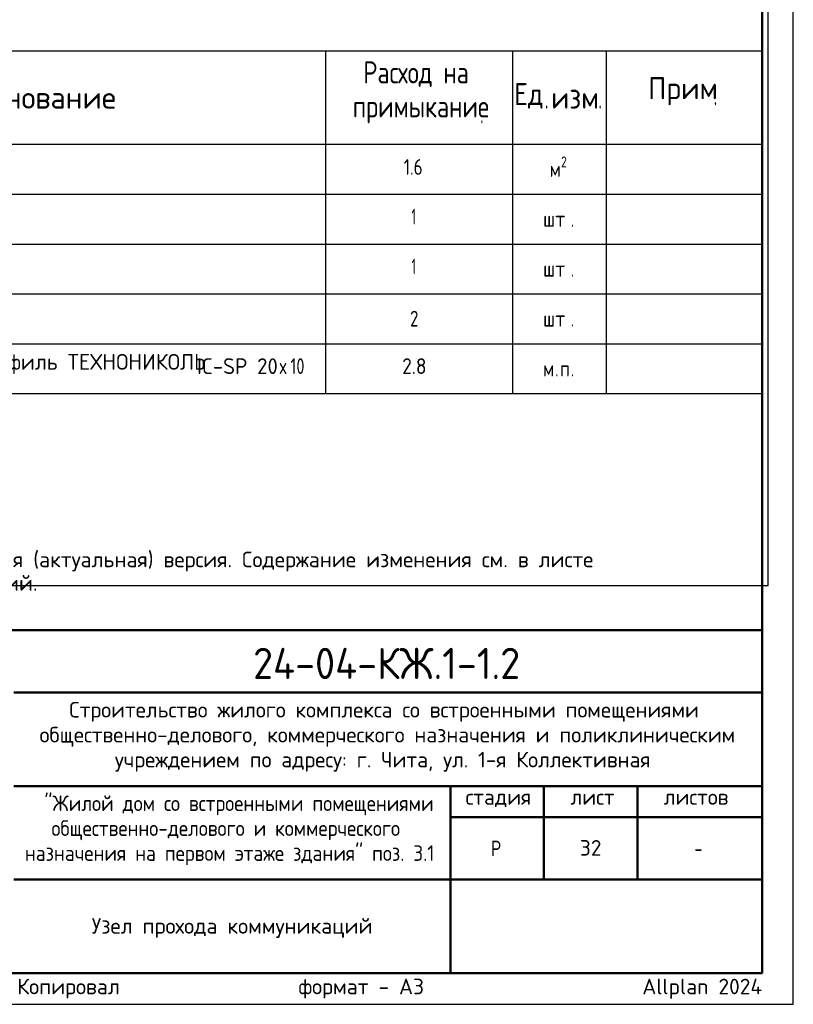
# Model space of a CAD drawing. Header units: millimetres. Extents: x 0 to 21000, y 0 to 29700.
# Tile 2 of 12: x 8593 to 21000, y 0 to 15797. Entities that reach past the tile are written whole.
import ezdxf

# ---------------------------------------------------------------- set-up
doc = ezdxf.new("R2010")
doc.units = ezdxf.units.MM
for name, color, linetype, lineweight in [('Standard', 7, 'Continuous', 25), ('Надписи', 7, 'Continuous', 25), ('Общий02', 7, 'Continuous', 18)]:
    doc.layers.add(name, color=color, linetype=linetype, lineweight=lineweight)
doc.styles.add('ISOCPEUR', font='txt')

msp = doc.modelspace()

# ---------------------------------------------------------------- linework, layer by layer
at = {"layer": 'Standard', "color": 7, "linetype": 'Continuous', "lineweight": 50, "transparency": 33554687}
for p, q in [((2000, 6000), (20500, 6000)), ((8500, 5000), (20500, 5000)), ((8500, 3500), (20500, 3500)), ((15500, 2000), (15500, 3500)), ((17000, 2000), (17000, 3500)), ((18500, 2000), (18500, 3500)), ((15500, 3000), (20500, 3000)), ((8500, 2000), (20500, 2000)), ((15500, 500), (15500, 2000)), ((15500, 500), (15500, 2000))]:
    msp.add_line(p, q, dxfattribs=at)
at = {"layer": 'Standard', "color": 7, "linetype": 'Continuous', "lineweight": 25, "transparency": 33554687}
for p, q in [((20500, 500), (20500, 6000)), ((2000, 500), (20500, 500)), ((2000, 500), (20500, 500)), ((2000, 500), (20500, 500))]:
    msp.add_line(p, q, dxfattribs=at)
msp.add_lwpolyline([(0, 0), (21000, 0), (21000, 29700), (0, 29700), (0, 0)], close=True, dxfattribs=at)
for points in [[(1051, 29110), (1051, 6721), (20597, 6721), (20597, 29110), (1051, 29110)], [(20500, 6000), (2000, 6000), (2000, 500), (20500, 500), (20500, 6000)]]:
    msp.add_lwpolyline(points, dxfattribs=at)
at = {"layer": 'Standard', "color": 7, "linetype": 'Continuous', "lineweight": 50, "transparency": 33554687}
msp.add_lwpolyline([(2000, 29200), (20500, 29200), (20500, 500), (2000, 500), (2000, 29200)], close=True, dxfattribs=at)
at = {"layer": 'Общий02', "color": 7, "linetype": 'Continuous', "lineweight": -3, "transparency": 33554687}
for p, q in [((2000, 15297), (20495, 15297)), ((13497, 15297), (13497, 9798)), ((16499, 15297), (16499, 9798)), ((17997, 15297), (17997, 9798)), ((20495, 15297), (20495, 9798)), ((2000, 13799), (20495, 13799)), ((2000, 12999), (20495, 12999)), ((2000, 12198), (20495, 12198)), ((2000, 11398), (20495, 11398)), ((2000, 10598), (20495, 10598)), ((2000, 9798), (20495, 9798))]:
    msp.add_line(p, q, dxfattribs=at)

# ---------------------------------------------------------------- texts
at = {"layer": 'Standard', "color": 7, "linetype": 'Continuous', "lineweight": 13, "transparency": 33554687, "insert": (3000, 7262), "char_height": 250, "width": 14966.88, "attachment_point": 1, "line_spacing_factor": 0.903614}
msp.add_mtext('\\A1;{\\fISOCPEUR|i0|b0;\\H250.000000;\\W1.000000;\\C7;На листе представлена замененная (актуальная) версия. Содержание изменения см. в листе}\\P{\\fISOCPEUR|i0|b0;\\H250.000000;\\W1.000000;\\C7;разрешения на внесение изменений.}\\P', dxfattribs=at)
at = {"layer": 'Standard', "color": 7, "linetype": 'Continuous', "lineweight": 50, "transparency": 33554687, "insert": (12335, 5218), "char_height": 500, "width": 4831.97, "attachment_point": 7, "style": 'ISOCPEUR'}
msp.add_mtext('\\W0.94;24-04-КЖ.1-1.2', dxfattribs=at)
at = {"layer": 'Standard', "color": 7, "linetype": 'Continuous', "lineweight": 25, "transparency": 33554687, "char_height": 250, "style": 'ISOCPEUR'}
for s, insert, width, attachment_point in [('\\W0.99;Строительство жилого комплекса со встроенными помещениями', (9388, 4533), 10343.94, 7), ('\\W0.99;общественно-делового, коммерческого назначения и поликлиническим', (8912, 4133), 11292.27, 7), ('\\W0.99;учреждением по адресу: г. Чита, ул. 1-я Коллективная', (10119, 3733), 8881.18, 7), ('\\W0.90;"Жилой дом со встроенными помещениями', (8989, 3033), 6132.51, 7), ('\\W0.90;общественно-делового и коммерческого', (9102, 2633), 5904.55, 7), ('\\W0.99;стадия    лист     листов', (15743, 3162), 4372.59, 7), ('\\W0.90;назначения на первом этаже здания" поз. 3.1', (8676, 2233), 6756.08, 7), ('\\W0.80;Р', (16150, 2375), 299.87, 7), ('\\W0.78;-', (19412, 2375), 272.01, 7), ('\\A1;{\\fISOCPEUR|i0|b0;\\H250.000000;\\W1.000000;\\C7;Узел прохода коммуникаций}\\P', (12000, 1383), 4586.11, 2)]:
    msp.add_mtext(s, dxfattribs=dict(at, insert=insert, width=width, attachment_point=attachment_point))
at = {"layer": 'Standard', "color": 8, "linetype": 'Continuous', "lineweight": 13, "transparency": 33554687, "insert": (20500, 248), "char_height": 250, "width": 11749.46, "attachment_point": 6, "style": 'ISOCPEUR'}
msp.add_mtext('\\A1;{\\fISOCPEUR|i0|b0;\\H250.000000;\\W1.000000;\\C8;Копировал                  формат - А3                      Allplan 2024}\\P', dxfattribs=at)
at = {"layer": 'Надписи', "color": 7, "linetype": 'Continuous', "lineweight": 13, "transparency": 33554687, "insert": (17750, 2510), "char_height": 250, "width": 459.38, "attachment_point": 5, "style": 'ISOCPEUR'}
msp.add_mtext('\\A1;{\\fISOCPEUR|i0|b0;\\H250.000000;\\W1.000000;\\C7;32}\\P', dxfattribs=at)
at = {"layer": 'Общий02', "color": 7, "linetype": 'Continuous', "lineweight": 35, "transparency": 33554687, "char_height": 354, "attachment_point": 7, "style": 'ISOCPEUR'}
for s, insert, width in [('\\W0.78;Расход на', (14103, 14718), 1948.41), ('\\W0.98;Наименование', (6957, 14370), 3286.05), ('\\W0.87;Ед', (16520, 14370), 649.95), ('\\W0.94;Прим', (18671, 14425), 1227.17), ('\\W0.91;изм', (17117, 14370), 922.36), ('\\W0.78;примыкание', (13934, 14133), 2203.14), ('\\W0.60;.', (17012, 14370), 212.13), ('\\W0.60;.', (17871, 14370), 212.15), ('\\W0.60;.', (19721, 14425), 212.15), ('\\W0.48;.', (15979, 14133), 169.67)]:
    msp.add_mtext(s, dxfattribs=dict(at, insert=insert, width=width))
at = {"layer": 'Общий02', "color": 7, "linetype": 'Continuous', "lineweight": 18, "transparency": 33554687, "insert": (17274, 13426), "char_height": 177, "width": 192.58, "attachment_point": 7, "style": 'ISOCPEUR'}
msp.add_mtext('\\W0.78;2', dxfattribs=at)
at = {"layer": 'Общий02', "color": 7, "linetype": 'Continuous', "lineweight": 25, "transparency": 33554687, "attachment_point": 7, "style": 'ISOCPEUR'}
for s, insert, char_height, width in [('\\W0.79;1.6', (14752, 13308), 252.9, 478.8), ('\\W0.80;м', (17092, 13274), 252.9, 303.3), ('\\W0.56;1', (14878, 12512), 252.9, 196.67), ('\\W0.90;шт', (16986, 12474), 252.9, 568.82), ('\\W0.60;.', (17435, 12474), 252.9, 151.53), ('\\W0.56;1', (14878, 11712), 252.9, 196.67), ('\\W0.90;шт', (16986, 11674), 252.9, 568.82), ('\\W0.60;.', (17435, 11674), 252.9, 151.53), ('\\W0.78;2', (14853, 10874), 252.9, 275.11), ('\\W0.90;шт', (16986, 10874), 252.9, 568.82), ('\\W0.60;.', (17435, 10874), 252.9, 151.53), ('\\W0.99;Набухающий полимерный профиль ТЕХНОНИКОЛЬ ', (3626, 10112), 252.86, 8023.25), ('\\W0.96;IC-SP 20', (11436, 10112), 252.86, 1461.11), ('\\W0.78;х', (12761, 10112), 252.9, 275.12), ('\\W0.75;10', (12935, 10112), 252.9, 398.07), ('\\W0.89;2.8', (14727, 10112), 252.9, 542.49), ('\\W0.80;м', (16986, 10074), 252.9, 303.3), ('\\W0.60;.', (17185, 10074), 252.9, 151.53), ('\\W0.78;п', (17261, 10074), 252.9, 275.12), ('\\W0.60;.', (17435, 10074), 252.9, 151.53)]:
    msp.add_mtext(s, dxfattribs=dict(at, insert=insert, char_height=char_height, width=width))

doc.saveas('drawing.dxf')
